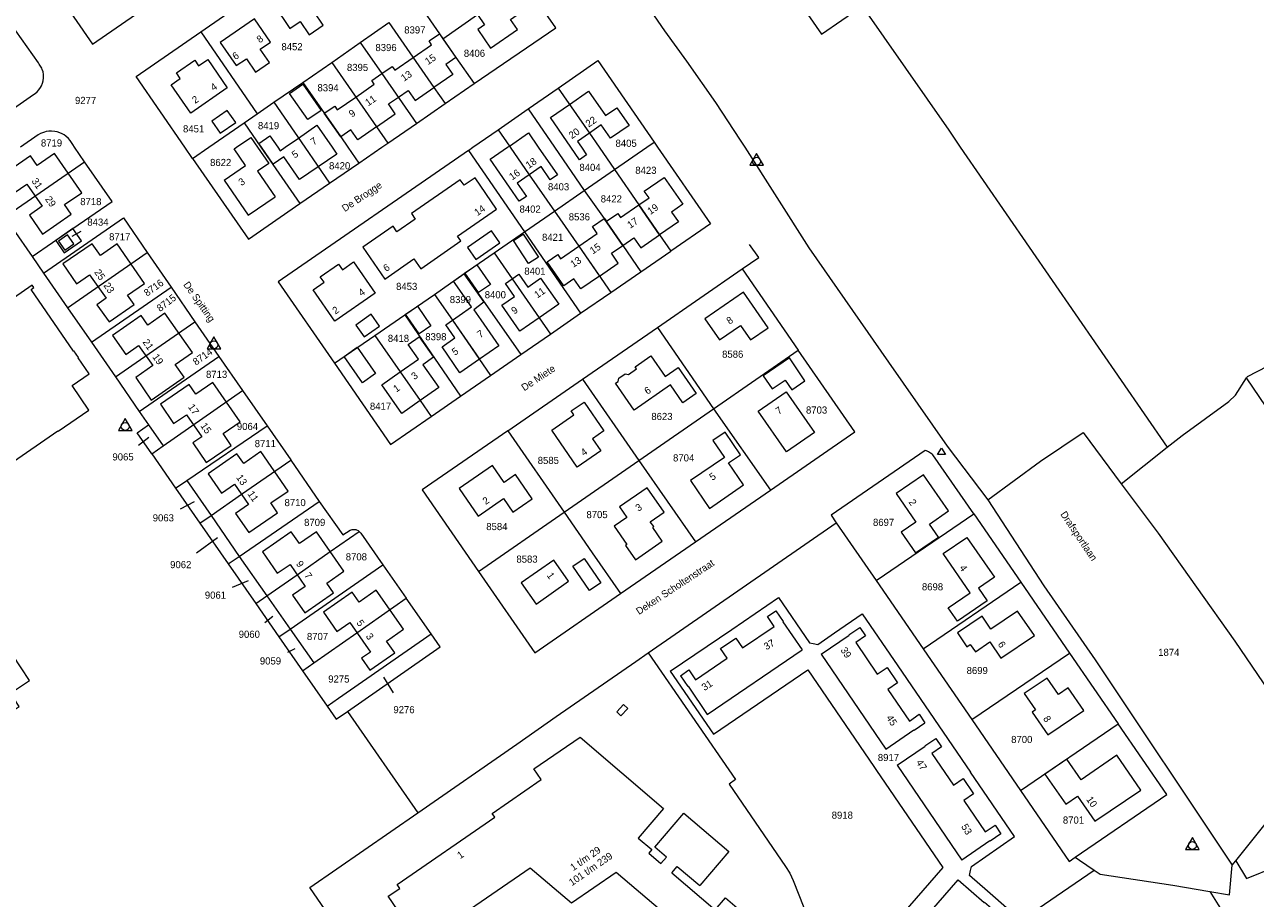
# Model space of a CAD drawing. Header units: metres. Extents: x 195864 to 198202, y 543264 to 544906.
# Tile 23 of 57: x 196658 to 196969, y 543810 to 544031. Entities that reach past the tile are written whole.
import ezdxf
from ezdxf.enums import TextEntityAlignment as Align

# ---------------------------------------------------------------- set-up
doc = ezdxf.new("R2010")
doc.units = ezdxf.units.M
doc.header["$MEASUREMENT"] = 0
for name, color, linetype, lineweight in [('Level 1', 7, 'Continuous', 0), ('Level 10', 7, 'Continuous', 0), ('Level 11', 7, 'Continuous', 0), ('Level 2', 7, 'Continuous', 0), ('Level 30', 7, 'Continuous', 0), ('Level 31', 7, 'Continuous', 0), ('Level 32', 7, 'Continuous', 0), ('Level 34', 7, 'Continuous', 0)]:
    doc.layers.add(name, color=color, linetype=linetype, lineweight=lineweight)
doc.styles.add('Style-CHAR_FAST_FONT', font='CHAR_FAST_FONT.shx')

# ---------------------------------------------------------------- blocks, each defined once
blk = doc.blocks.new('DC')
at = {"layer": 'Level 10', "color": 7, "linetype": 'Continuous', "lineweight": 0, "flags": 128}
blk.add_lwpolyline([(-1.84, -0.9), (1.63, -0.9), (-0.11, 2.1), (-1.84, -0.9)], dxfattribs=at)
at = {"layer": 'Level 10', "color": 7, "linetype": 'Continuous', "lineweight": 0}
blk.add_circle((-0.11, 0.11), 1, dxfattribs=at)
blk = doc.blocks.new('DR')
at = {"layer": 'Level 10', "color": 7, "linetype": 'Continuous', "lineweight": 0}
for p, q in [((-1, -0.82), (0, 0.82)), ((0, 0.82), (1, -0.82)), ((1, -0.82), (-1, -0.82))]:
    blk.add_line(p, q, dxfattribs=at)

msp = doc.modelspace()

# ---------------------------------------------------------------- linework, layer by layer
at = {"layer": 'Level 1', "color": 7, "linetype": 'Continuous', "lineweight": 0}
for p, q in [((196702.34, 544029.1), (196742.85, 544057.22)), ((196742.62, 544026.48), (196749.88, 544031.47)), ((196702.34, 544029.1), (196716.58, 544008.44)), ((196735.42, 544021.4), (196742.62, 544026.48)), ((196728.15, 544016.37), (196735.42, 544021.4)), ((196720.81, 544011.34), (196728.15, 544016.37)), ((196764.04, 544011.02), (196771.35, 544016.06)), ((196785.04, 544009.66), (196792.62, 544014.92)), ((196716.58, 544008.44), (196720.81, 544011.34)), ((196720.81, 544011.34), (196728.61, 544000)), ((196756.8, 544006.03), (196764.04, 544011.02)), ((196713.27, 544006.15), (196716.58, 544008.44)), ((196777.42, 544004.39), (196785.04, 544009.66)), ((196785.04, 544009.66), (196791.68, 544000)), ((196704.37, 544000), (196713.27, 544006.15)), ((196713.27, 544006.15), (196717.52, 544000)), ((196749.56, 544001.01), (196756.8, 544006.03)), ((196771.09, 544000), (196777.42, 544004.39)), ((196673, 543996.33), (196670.48, 544000)), ((196700.3, 543997.19), (196698.36, 544000)), ((196700.3, 543997.19), (196704.37, 544000)), ((196717.52, 544000), (196727.33, 543985.79)), ((196728.61, 544000), (196734.84, 543990.94)), ((196739.5, 544000), (196742.25, 543995.99)), ((196742.25, 543995.99), (196748.09, 544000)), ((196748.09, 544000), (196749.56, 544001.01)), ((196769.95, 543999.21), (196771.09, 544000)), ((196769.95, 543999.21), (196784.06, 543978.6)), ((196791.68, 544000), (196799.19, 543989.08)), ((196802.91, 544000), (196806.8, 543994.35)), ((196806.8, 543994.35), (196814.97, 544000)), ((196814.97, 544000), (196816.81, 544001.27)), ((196816.81, 544001.27), (196817.69, 544000)), ((196894.14, 544000), (196946.4, 543924.23)), ((196652.83, 543982.33), (196673, 543996.33)), ((196734.84, 543990.94), (196742.25, 543995.99)), ((196799.19, 543989.08), (196806.8, 543994.35)), ((196727.33, 543985.79), (196734.84, 543990.94)), ((196791.64, 543983.88), (196799.19, 543989.08)), ((196784.06, 543978.6), (196791.64, 543983.88)), ((196654.96, 543979.28), (196659.78, 543972.38)), ((196659.78, 543972.38), (196670.09, 543979.47)), ((196776.46, 543973.34), (196784.06, 543978.6)), ((196784.06, 543978.6), (196798.25, 543958.07)), ((196813.47, 543968.54), (196821.05, 543973.76)), ((196659.78, 543972.38), (196662.66, 543968.24)), ((196668.71, 543959.48), (196688.8, 543973.43)), ((196688.8, 543973.43), (196694.84, 543964.7)), ((196768.89, 543968.09), (196776.46, 543973.34)), ((196662.66, 543968.24), (196668.71, 543959.48)), ((196761.33, 543962.85), (196768.89, 543968.09)), ((196768.89, 543968.09), (196783.14, 543947.65)), ((196805.9, 543963.29), (196813.47, 543968.54)), ((196674.74, 543950.77), (196694.84, 543964.7)), ((196694.84, 543964.7), (196700.84, 543955.95)), ((196753.85, 543957.67), (196761.33, 543962.85)), ((196798.25, 543958.07), (196805.9, 543963.29)), ((196668.71, 543959.48), (196674.74, 543950.77)), ((196680.8, 543942.01), (196700.84, 543955.95)), ((196700.84, 543955.95), (196706.89, 543947.17)), ((196746.28, 543952.45), (196753.85, 543957.67)), ((196753.85, 543957.67), (196767.92, 543937.18)), ((196790.67, 543952.83), (196798.25, 543958.07)), ((196736.16, 543945.46), (196746.28, 543952.45)), ((196783.14, 543947.65), (196790.67, 543952.83)), ((196798.7, 543941.44), (196817.67, 543954.5)), ((196817.67, 543954.5), (196831.85, 543933.95)), ((196674.74, 543950.77), (196680.8, 543942.01)), ((196686.82, 543933.27), (196706.89, 543947.17)), ((196706.89, 543947.17), (196712.91, 543938.57)), ((196775.53, 543942.4), (196783.14, 543947.65)), ((196831.85, 543933.95), (196853.2, 543948.72)), ((196680.8, 543942.01), (196686.82, 543933.27)), ((196767.92, 543937.18), (196775.53, 543942.4)), ((196779.87, 543928.41), (196798.7, 543941.44)), ((196798.7, 543941.44), (196812.97, 543920.89)), ((196966.43, 543941.73), (196966.54, 543941.9)), ((196692.83, 543924.59), (196712.91, 543938.57)), ((196712.91, 543938.57), (196719.11, 543929.67)), ((196760.5, 543932.02), (196767.92, 543937.18)), ((196686.82, 543933.27), (196689.15, 543929.9)), ((196812.97, 543920.89), (196831.85, 543933.95)), ((196831.85, 543933.95), (196846.19, 543913.38)), ((196689.15, 543929.9), (196692.83, 543924.59)), ((196698.87, 543915.86), (196719.11, 543929.67)), ((196779.87, 543928.41), (196794.11, 543907.85)), ((196689.96, 543922.59), (196692.83, 543924.59)), ((196890.83, 543924.5), (196901.09, 543910.93)), ((196934.76, 543915.04), (196946.4, 543924.23)), ((196689.96, 543922.59), (196696, 543913.9)), ((196725.09, 543921.02), (196732.29, 543910.55)), ((196794.11, 543907.85), (196812.97, 543920.89)), ((196812.97, 543920.89), (196827.29, 543900.34)), ((196696, 543913.9), (196698.87, 543915.86)), ((196698.87, 543915.86), (196704.94, 543907.03)), ((196696, 543913.9), (196702.12, 543905.08)), ((196827.29, 543900.34), (196846.19, 543913.38)), ((196712.08, 543896.7), (196732.29, 543910.55)), ((196702.12, 543905.08), (196704.94, 543907.03)), ((196704.94, 543907.03), (196712.08, 543896.7)), ((196772.5, 543892.88), (196794.11, 543907.85)), ((196897.54, 543907.43), (196909.43, 543890.16)), ((196702.12, 543905.08), (196709.28, 543894.78)), ((196815.34, 543872.35), (196862.82, 543905.19)), ((196862.82, 543905.19), (196872.85, 543890.58)), ((196808.32, 543887.33), (196827.29, 543900.34)), ((196709.28, 543894.78), (196712.08, 543896.7)), ((196712.08, 543896.7), (196719.06, 543886.76)), ((196709.28, 543894.78), (196716.22, 543884.79)), ((196724.93, 543878.34), (196748.31, 543894.58)), ((196748.31, 543894.58), (196754.23, 543886.12)), ((196872.85, 543890.58), (196884.8, 543873.32)), ((196884.8, 543873.32), (196909.43, 543890.16)), ((196909.43, 543890.16), (196921.72, 543872.25)), ((196716.22, 543884.79), (196719.06, 543886.76)), ((196719.06, 543886.76), (196724.93, 543878.34)), ((196716.22, 543884.79), (196722.07, 543876.35)), ((196760.5, 543877.11), (196754.23, 543886.12)), ((196722.07, 543876.35), (196724.93, 543878.34)), ((196724.93, 543878.34), (196730.89, 543869.81)), ((196722.07, 543876.35), (196728.01, 543867.8)), ((196737.1, 543860.85), (196760.5, 543877.11)), ((196812.17, 543870.16), (196815.34, 543872.35)), ((196897.08, 543855.46), (196921.72, 543872.25)), ((196921.72, 543872.25), (196934.01, 543854.44)), ((196728.01, 543867.8), (196730.89, 543869.81)), ((196878.35, 543869.02), (196896.71, 543842.17)), ((196728.01, 543867.8), (196734.23, 543858.85)), ((196734.23, 543858.85), (196737.1, 543860.85)), ((196739.38, 543857.56), (196757.14, 543831.94)), ((196897.08, 543855.46), (196909.36, 543837.57)), ((196909.36, 543837.57), (196934.01, 543854.44)), ((196872.29, 543843.67), (196873.01, 543842.65)), ((196962.81, 543818.73), (196963.68, 543819.82)), ((196896.63, 543796.08), (196927.9, 543817.5))]:
    msp.add_line(p, q, dxfattribs=at)
at = {"layer": 'Level 1', "color": 7, "linetype": 'Continuous', "lineweight": 0, "flags": 128}
for points in [[(196759.21, 544171.67), (196804.63, 544106.97), (196859.06, 544028.51), (196869.37, 544035.62), (196891.2, 544004.27), (196894.14, 544000)], [(196723.61, 544168.27), (196733.71, 544153.18), (196740.83, 544143.13), (196748.77, 544131.67), (196753.89, 544124.13), (196758.69, 544117.43), (196766.26, 544106.55), (196772.28, 544098.01), (196780.18, 544086.19), (196786.02, 544076.99), (196792.64, 544067.77), (196799.07, 544058.33), (196805.58, 544049.33), (196812.35, 544039.75), (196819.44, 544029.38), (196825.03, 544021.7), (196832.36, 544011.29), (196838.56, 544001.82), (196839.72, 544000)], [(196660.87, 544046.57), (196675.04, 544025.99), (196690.74, 544036.85)], [(196763.51, 544027.38), (196772.26, 544033.51), (196784.04, 544041.71)], [(196771.35, 544016.06), (196791.97, 544030.16), (196784.04, 544041.71)], [(196757.18, 544036.53), (196762.63, 544028.65), (196763.51, 544027.38)], [(196749.88, 544031.47), (196761.22, 544015.11), (196764.04, 544011.02)], [(196640.98, 544000), (196660.09, 544013.3), (196660.55, 544013.6), (196661.01, 544013.99), (196661.46, 544014.45), (196661.89, 544015.07), (196662.15, 544015.54), (196662.4, 544016.15), (196662.55, 544016.78), (196662.66, 544017.48), (196662.64, 544018.35), (196662.53, 544019.02), (196662.32, 544019.65), (196662.2, 544019.97), (196661.92, 544020.48), (196661.75, 544020.75), (196661.57, 544021.01), (196661.34, 544021.27), (196655.68, 544029.43)], [(196698.36, 544000), (196686.03, 544017.82), (196702.34, 544029.1)], [(196742.62, 544026.48), (196748.09, 544018.62), (196756.8, 544006.03)], [(196763.51, 544027.38), (196766.77, 544022.68), (196771.35, 544016.06)], [(196735.42, 544021.4), (196746.74, 544005.12), (196749.56, 544001.01)], [(196792.62, 544014.92), (196802.6, 544021.88), (196816.81, 544001.27)], [(196728.15, 544016.37), (196737.71, 544002.6), (196739.5, 544000)], [(196792.62, 544014.92), (196800.47, 544003.55), (196802.91, 544000)], [(196670.48, 544000), (196670.03, 544000.66), (196669.7, 544001.23), (196669.41, 544001.68), (196668.93, 544002.22), (196668.3, 544002.77), (196667.83, 544003.09), (196667.32, 544003.4), (196666.74, 544003.65), (196666.11, 544003.85), (196665.51, 544003.97), (196664.7, 544004.06), (196663.98, 544004.02), (196663.33, 544003.94), (196662.89, 544003.82), (196662.39, 544003.66), (196661.87, 544003.45), (196661.26, 544003.1), (196656.8, 544000)], [(196777.42, 544004.39), (196780.27, 544000.3), (196780.48, 544000)], [(196769.95, 543999.21), (196721.91, 543965.99), (196736.16, 543945.46)], [(196780.48, 544000), (196785.26, 543993.04), (196791.64, 543983.88)], [(196817.69, 544000), (196831.05, 543980.68), (196821.05, 543973.76)], [(196839.72, 544000), (196855.92, 543974.62), (196875.99, 543945.76), (196890.83, 543924.5)], [(196670.09, 543979.47), (196679.97, 543986.26), (196673, 543996.33)], [(196700.3, 543997.19), (196714.39, 543976.82), (196727.33, 543985.79)], [(196806.8, 543994.35), (196813, 543985.45), (196818.2, 543977.87), (196821.05, 543973.76)], [(196799.19, 543989.08), (196804.22, 543982.01), (196808.89, 543975.19), (196813.47, 543968.54)], [(196791.64, 543983.88), (196797.84, 543975.04), (196805.9, 543963.29)], [(196662.66, 543968.24), (196682.81, 543982.16), (196688.8, 543973.43)], [(196670.09, 543979.47), (196665.76, 543976.42), (196667.88, 543973.35), (196672.22, 543976.33), (196670.09, 543979.47)], [(196776.46, 543973.34), (196787.81, 543956.95), (196790.67, 543952.83)], [(196817.67, 543954.5), (196839.06, 543969.26), (196853.2, 543948.72)], [(196761.33, 543962.85), (196765.91, 543956.32), (196775.53, 543942.4)], [(196746.28, 543952.45), (196752.71, 543943.27), (196757.75, 543936.03), (196760.5, 543932.02)], [(196846.19, 543913.38), (196867.52, 543928.11), (196853.2, 543948.72)], [(196966.54, 543941.9), (196966.65, 543942.07), (196971.68, 543944.69), (196975.01, 543946.51)], [(196736.16, 543945.46), (196750.29, 543924.95), (196760.5, 543932.02)], [(196946.4, 543924.23), (196950.13, 543927.17), (196961.94, 543935.83), (196963.65, 543937.41), (196966.43, 543941.73)], [(197000, 543892.11), (196996.82, 543896.81), (196987.67, 543910.34), (196966.43, 543941.73)], [(196689.96, 543922.59), (196686.3, 543927.86), (196689.15, 543929.9)], [(196719.11, 543929.67), (196725.08, 543921.04), (196725.09, 543921.02)], [(196779.87, 543928.41), (196758.25, 543913.49), (196772.5, 543892.88)], [(196901.09, 543910.93), (196914.41, 543920.7), (196925.12, 543928.01), (196934.76, 543915.04)], [(196704.94, 543907.03), (196712.63, 543912.36), (196725.09, 543921.02)], [(196897.54, 543907.43), (196887.19, 543922.34), (196887.02, 543922.49), (196886.63, 543922.78), (196886.14, 543923.09), (196885.6, 543923.35), (196885.29, 543923.46), (196861.53, 543907.07), (196862.82, 543905.19)], [(196934.76, 543915.04), (196944.06, 543902.53), (196963.48, 543875.28), (196986.37, 543841.65)], [(196732.29, 543910.55), (196738.19, 543902.09), (196740.04, 543903.27), (196740.29, 543903.38), (196740.56, 543903.46), (196740.76, 543903.49), (196741.1, 543903.51), (196741.52, 543903.45), (196741.7, 543903.4), (196742.1, 543903.21), (196742.36, 543903.01)], [(196901.09, 543910.93), (196915.21, 543889.25), (196928.18, 543870.56), (196962.81, 543818.73)], [(196794.11, 543907.85), (196801.22, 543897.58), (196808.32, 543887.33)], [(196872.85, 543890.58), (196873.16, 543890.79), (196897.54, 543907.43)], [(196719.06, 543886.76), (196726.71, 543892.06), (196735.02, 543897.92), (196742.36, 543903.01)], [(196742.36, 543903.01), (196742.46, 543902.92), (196742.68, 543902.65), (196742.77, 543902.51), (196748.31, 543894.58)], [(196772.5, 543892.88), (196786.72, 543872.35), (196808.32, 543887.33)], [(196730.89, 543869.81), (196741.79, 543877.4), (196754.23, 543886.12)], [(196820.9, 543867.7), (196836.42, 543878.26), (196848.25, 543886.29), (196856.06, 543874.87), (196856.98, 543874.7), (196858.12, 543874.47), (196862.33, 543877.36), (196869.32, 543882.15), (196878.35, 543869.02)], [(196739.38, 543857.56), (196762.78, 543873.83), (196760.5, 543877.11)], [(196815.34, 543872.35), (196837.39, 543840.35), (196835.75, 543839.18), (196850.01, 543818.39), (196851.05, 543816.67), (196851.91, 543814.85), (196859.99, 543794.43), (196860.78, 543792.6), (196861.66, 543790.82), (196863.42, 543787.83), (196868.76, 543780.05)], [(196884.8, 543873.32), (196884.96, 543873.09), (196897.08, 543855.46)], [(196757.14, 543831.94), (196782.15, 543849.28), (196792.11, 543856.25), (196812.17, 543870.16)], [(196820.9, 543867.7), (196831.82, 543851.84), (196855.6, 543868.04), (196872.29, 543843.67)], [(196734.23, 543858.85), (196736.51, 543855.57), (196739.38, 543857.56)], [(196923.15, 543820.73), (196946.3, 543836.57), (196934.01, 543854.44)], [(196873.01, 543842.65), (196889.72, 543818.17), (196874.57, 543800.72)], [(196896.63, 543796.08), (196906.47, 543807.4), (196901.01, 543812.16), (196896.49, 543816.08), (196896.75, 543817.38), (196896.93, 543818.4), (196907.86, 543825.92), (196896.71, 543842.17)], [(196963.68, 543819.82), (196971.09, 543829.07), (196986.37, 543841.65)], [(196909.36, 543837.57), (196921.59, 543819.67), (196923.15, 543820.73)], [(196963.68, 543819.82), (196966.4, 543815.34), (196973.87, 543818.37), (196975.45, 543823.31), (196990.31, 543835.86)], [(196869.76, 543777.6), (196810.27, 543736.69), (196791.32, 543723.69), (196729.92, 543813.05), (196757.14, 543831.94)], [(196923.15, 543820.73), (196924.23, 543819.99), (196927.9, 543817.5)], [(196957.12, 543812.07), (196962.12, 543811.21), (196962.81, 543818.73)], [(196927.9, 543817.5), (196929.44, 543816.45), (196947.76, 543813.67), (196957.12, 543812.07)], [(196957.12, 543812.07), (196959.25, 543808.67), (196964.34, 543800.55)]]:
    msp.add_lwpolyline(points, dxfattribs=at)
at = {"layer": 'Level 11', "color": 7, "linetype": 'Continuous', "lineweight": 13}
for p, q in [((196711.34, 544000), (196714.98, 544002.48)), ((196714.98, 544002.48), (196716.68, 544000)), ((196723.66, 544000), (196727.02, 544002.31)), ((196710.77, 543999.61), (196711.34, 544000)), ((196779.84, 544000), (196780.27, 544000.3)), ((196780.27, 544000.3), (196780.48, 544000)), ((196780.48, 544000), (196785.26, 543993.04)), ((196798.48, 544000), (196799.79, 543998.1)), ((196780.99, 543966.8), (196787.81, 543956.95)), ((196773.81, 543960.9), (196771.32, 543958.98)), ((196771.32, 543958.98), (196773.08, 543956.43)), ((196765.91, 543956.32), (196767.59, 543957.49)), ((196812.04, 543944.57), (196816.03, 543947.33)), ((196752.71, 543943.27), (196757.75, 543936.03)), ((196830.24, 543856.78), (196854.18, 543873.06)), ((196858.97, 543871.96), (196875.31, 543848.05)), ((196823.46, 543866.55), (196825.32, 543863.82)), ((196882.48, 543852.81), (196885.21, 543854.67)), ((196878.17, 543843.93), (196894.51, 543820.02)), ((196815.47, 543821.73), (196818.54, 543819.12)), ((196879.3, 543798.58), (196893.59, 543815.03))]:
    msp.add_line(p, q, dxfattribs=at)
at = {"layer": 'Level 11', "color": 7, "linetype": 'Continuous', "lineweight": 13, "flags": 128}
for points in [[(196733.51, 544035.97), (196729.47, 544041.82), (196720.85, 544035.83), (196724.88, 544029.99), (196727.43, 544031.75), (196729.76, 544028.37), (196733.29, 544030.82), (196730.96, 544034.2), (196733.51, 544035.97)], [(196772.26, 544033.51), (196774.03, 544030.93), (196772.3, 544029.74), (196775.52, 544025.05), (196782.31, 544029.73), (196780.55, 544032.27), (196783.07, 544034.01), (196779.8, 544038.75)], [(196719.93, 544026.56), (196715.91, 544032.42), (196707.25, 544026.45), (196711.31, 544020.61), (196713.86, 544022.36), (196716.18, 544018.97), (196719.7, 544021.41), (196717.38, 544024.8), (196719.93, 544026.56)], [(196755.98, 544022.67), (196760.65, 544025.89), (196760, 544026.84), (196762.63, 544028.65), (196766.77, 544022.68), (196764.22, 544020.91), (196765.96, 544018.4), (196761.22, 544015.11)], [(196709.04, 544015), (196699.83, 544008.62), (196694.89, 544015.79), (196697.17, 544017.34), (196696.19, 544018.78), (196700.85, 544021.99), (196701.82, 544020.58), (196704.1, 544022.16), (196709.04, 544015)], [(196741.49, 544012.68), (196746.16, 544015.9), (196745.51, 544016.84), (196748.09, 544018.62), (196750.66, 544020.4), (196751.32, 544019.45), (196755.98, 544022.67)], [(196732.72, 544009.27), (196729.41, 544006.97), (196724.77, 544013.58), (196728.1, 544015.89), (196732.72, 544009.27)], [(196752.24, 544012.63), (196754.74, 544014.35), (196756.49, 544011.83), (196761.22, 544015.11)], [(196795.46, 544010.81), (196800.27, 544014.14), (196804.51, 544007.98), (196807.41, 544009.98), (196810.49, 544005.47), (196805.8, 544002.25), (196803.47, 544005.62), (196800.47, 544003.55)], [(196746.74, 544005.12), (196742, 544001.85), (196740.26, 544004.36), (196737.71, 544002.6), (196733.55, 544008.58), (196736.18, 544010.4), (196736.83, 544009.46), (196741.49, 544012.68)], [(196746.74, 544005.12), (196751.48, 544008.39), (196749.74, 544010.92), (196752.24, 544012.63)], [(196711.17, 544006.26), (196709.06, 544009.28), (196705.17, 544006.56), (196707.26, 544003.57), (196711.17, 544006.26)], [(196795.81, 544000), (196790.65, 544007.48), (196795.46, 544010.81)], [(196727.02, 544002.31), (196731.7, 544005.54), (196735.52, 544000)], [(196717.66, 544000), (196717.02, 544000.92), (196719.82, 544002.85), (196721.78, 544000)], [(196780.27, 544000.3), (196785.08, 544003.63), (196787.58, 544000)], [(196800.47, 544003.55), (196797.46, 544001.47), (196798.48, 544000)], [(196708.24, 543991.7), (196713.65, 543995.4), (196710.77, 543999.61)], [(196716.68, 544000), (196719.51, 543995.87), (196716.7, 543993.94), (196721.14, 543987.47)], [(196732.01, 543995.04), (196727.31, 543991.82), (196723.32, 543997.6), (196720.62, 543995.73), (196717.66, 544000)], [(196721.78, 544000), (196722.38, 543999.12), (196723.66, 544000)], [(196735.52, 544000), (196736.71, 543998.27), (196732.01, 543995.04)], [(196785.26, 543993.04), (196782.26, 543990.96), (196784.59, 543987.59), (196782.77, 543986.34), (196775.46, 543996.97), (196779.84, 544000)], [(196787.58, 544000), (196792.4, 543993), (196790.6, 543991.75), (196788.27, 543995.12), (196785.26, 543993.04)], [(196799.79, 543998.1), (196797.98, 543996.85), (196795.81, 544000)], [(196672.3, 543988.5), (196665.39, 543998.44), (196661.05, 543995.42), (196659.36, 543997.84), (196652.17, 543992.84), (196655.22, 543988.46), (196658.45, 543990.71), (196662.33, 543985.12), (196659.1, 543982.87), (196662.43, 543978.08), (196669.66, 543983.08), (196667.98, 543985.51), (196672.3, 543988.5)], [(196813, 543985.45), (196815.54, 543987.19), (196814.35, 543988.93), (196819.39, 543992.38), (196824.05, 543985.61), (196821.2, 543983.63), (196822.94, 543981.12), (196818.2, 543977.87), (196813, 543985.45)], [(196708.24, 543991.7), (196714.32, 543982.83), (196721.14, 543987.47)], [(196777.03, 543984.39), (196771.61, 543992.28), (196768.85, 543990.39), (196767.89, 543991.78), (196755.55, 543983.25), (196756.52, 543981.85), (196751.86, 543978.63), (196750.9, 543980.03), (196743.26, 543974.75), (196748.82, 543966.7), (196756.18, 543971.79), (196757.88, 543969.33), (196768.04, 543976.35), (196767.19, 543977.58), (196777.03, 543984.39)], [(196797.84, 543975.04), (196802.48, 543978.22), (196801.28, 543979.97), (196804.22, 543982.01), (196804.26, 543982.04), (196804.76, 543981.32), (196807.65, 543983.3), (196808.36, 543982.27), (196813, 543985.45)], [(196803.04, 543967.45), (196807.77, 543970.71), (196806.04, 543973.23), (196808.89, 543975.19), (196804.22, 543982.01)], [(196670.29, 543975.61), (196668.72, 543977.87), (196666.45, 543976.29), (196668.01, 543974.04), (196670.29, 543975.61)], [(196777.86, 543975.88), (196775.78, 543978.87), (196769.72, 543974.65), (196771.8, 543971.66), (196777.86, 543975.88)], [(196787.61, 543972.25), (196785.13, 543970.61), (196781.3, 543976.41), (196783.8, 543978.06), (196787.61, 543972.25)], [(196808.89, 543975.19), (196811.74, 543977.15), (196813.48, 543974.62), (196818.2, 543977.87)], [(196688.12, 543965.63), (196681.23, 543975.57), (196677.01, 543972.67), (196674.97, 543975.63), (196667.55, 543970.52), (196671, 543965.49), (196674.3, 543967.79), (196678.43, 543961.85), (196676.12, 543960.24), (196679.25, 543955.9), (196685.54, 543960.3), (196683.89, 543962.67), (196688.12, 543965.63)], [(196797.84, 543975.04), (196803.04, 543967.45), (196798.32, 543964.21), (196796.59, 543966.73), (196794.04, 543964.98), (196789.85, 543971.09), (196792.48, 543972.89), (196793.19, 543971.85), (196797.84, 543975.04)], [(196746.39, 543963.14), (196736.21, 543956.12), (196730.76, 543964.03), (196733.5, 543965.92), (196732.54, 543967.31), (196737.12, 543970.49), (196738.13, 543969.07), (196740.93, 543971.05), (196746.39, 543963.14)], [(196767.59, 543957.49), (196770.75, 543959.7), (196766.19, 543966.22), (196768.8, 543968.05), (196773.81, 543960.9)], [(196775.5, 543965.38), (196772.49, 543963.29), (196769.07, 543968.25), (196772.05, 543970.32), (196775.5, 543965.38)], [(196780.99, 543966.8), (196782.68, 543967.97), (196784.96, 543964.69), (196788.17, 543966.91), (196792.73, 543960.36), (196787.81, 543956.95)], [(196674.17, 543942.79), (196671.41, 543946.8), (196671.5, 543946.87), (196670.32, 543948.58), (196670.23, 543948.52), (196659.51, 543964.09), (196660.21, 543964.58), (196659.8, 543965.18), (196647.24, 543956.53), (196646.25, 543957.97), (196638.83, 543952.87), (196639.82, 543951.43), (196632.63, 543946.48)], [(196787.81, 543956.95), (196782.9, 543953.54), (196778.35, 543960.1), (196781.58, 543962.33), (196779.29, 543965.63), (196780.99, 543966.8)], [(196845.6, 543954.38), (196839.37, 543963.41), (196829.64, 543956.7), (196833.35, 543951.33), (196838.66, 543954.99), (196841.18, 543951.34), (196845.6, 543954.38)], [(196700.23, 543948.15), (196693.32, 543958.11), (196689, 543955.11), (196687.32, 543957.53), (196680.07, 543952.49), (196683.4, 543947.67), (196686.64, 543949.94), (196690.21, 543944.85), (196685.95, 543941.86), (196689.82, 543936.16), (196698.15, 543941.91), (196695.9, 543945.16), (196700.23, 543948.15)], [(196760.48, 543954.91), (196757.49, 543952.84), (196754.05, 543957.81), (196757.04, 543959.88), (196760.48, 543954.91)], [(196747.5, 543954.83), (196745.41, 543957.82), (196741.52, 543955.11), (196743.61, 543952.11), (196747.5, 543954.83)], [(196765.91, 543956.32), (196772.71, 543946.47), (196767.8, 543943.06), (196763.29, 543949.64), (196766.5, 543951.87), (196764.22, 543955.14), (196765.91, 543956.32)], [(196773.08, 543956.43), (196777.62, 543949.88), (196772.71, 543946.47)], [(196752.71, 543943.27), (196757.31, 543946.47), (196754.73, 543950.18), (196757.53, 543952.12), (196761.14, 543946.95), (196758.41, 543945.05), (196762.43, 543939.29), (196757.75, 543936.03)], [(196746.5, 543942.87), (196743.18, 543940.55), (196738.56, 543947.17), (196741.86, 543949.5), (196746.5, 543942.87)], [(196816.03, 543947.33), (196819.6, 543942.11), (196822.91, 543944.37), (196827.47, 543937.79), (196824.1, 543935.46), (196820.96, 543939.98), (196811.81, 543933.64), (196807.1, 543940.43), (196807.71, 543940.85), (196807.88, 543941.69), (196809.49, 543942.81), (196810.34, 543942.63), (196812.39, 543944.06), (196812.04, 543944.57)], [(196854.92, 543941.01), (196850.97, 543946.8), (196844.37, 543942.3), (196846.64, 543938.97), (196849.94, 543941.22), (196851.63, 543938.74), (196854.92, 543941.01)], [(196644.95, 543899.96), (196649.1, 543902.82), (196642.68, 543912.13), (196666.3, 543928.4), (196666.36, 543928.31), (196674.1, 543933.64), (196669.85, 543939.82), (196674.17, 543942.79)], [(196757.75, 543936.03), (196753.09, 543932.78), (196748.03, 543940.03), (196752.71, 543943.27)], [(196712.33, 543930.68), (196705.43, 543940.63), (196701.12, 543937.65), (196699.41, 543940.11), (196692.16, 543935.09), (196695.51, 543930.24), (196698.76, 543932.47), (196702.61, 543926.87), (196700.35, 543925.32), (196703.75, 543920.38), (196710.04, 543924.72), (196707.99, 543927.68), (196712.33, 543930.68)], [(196857.29, 543927.97), (196850.22, 543923.09), (196843.11, 543933.39), (196850.18, 543938.27), (196857.29, 543927.97)], [(196804.12, 543928.41), (196801.24, 543926.41), (196803.35, 543923.37), (196797.41, 543919.23), (196790.97, 543928.52), (196796.59, 543932.41), (196795.89, 543933.41), (196799.12, 543935.64), (196804.12, 543928.41)], [(196839.4, 543914.79), (196835.61, 543920.31), (196838.6, 543922.36), (196834.73, 543928.03), (196831.67, 543925.95), (196834.58, 543921.68), (196826.02, 543915.84), (196830.81, 543908.82), (196839.4, 543914.79)], [(196724.41, 543913.19), (196717.51, 543923.13), (196713.2, 543920.13), (196711.49, 543922.59), (196704.23, 543917.57), (196707.58, 543912.69), (196710.84, 543914.95), (196714.42, 543909.78), (196711.16, 543907.52), (196714.53, 543902.69), (196721.77, 543907.71), (196720.06, 543910.17), (196724.41, 543913.19)], [(196786.04, 543911.18), (196781.8, 543917.33), (196778.98, 543915.38), (196776.04, 543919.65), (196767.59, 543913.84), (196772.43, 543906.85), (196778.82, 543911.27), (196781.19, 543907.83), (196786.04, 543911.18)], [(196891.14, 543908.16), (196884.87, 543917.32), (196877.97, 543912.58), (196882.94, 543905.32), (196879.23, 543902.78), (196882.82, 543897.57), (196888.6, 543901.55), (196886.32, 543904.85), (196891.14, 543908.16)], [(196818.87, 543900.5), (196816.46, 543904.01), (196816.73, 543904.2), (196815.86, 543905.45), (196819.36, 543907.87), (196815.08, 543914.03), (196808.08, 543909.17), (196809.93, 543906.5), (196806.73, 543904.28), (196809.92, 543899.69), (196809.58, 543899.45), (196812.11, 543895.8), (196818.87, 543900.5)], [(196738.47, 543892.94), (196731.56, 543902.91), (196727.25, 543899.91), (196725.19, 543902.87), (196717.92, 543897.82), (196721.65, 543892.44), (196724.89, 543894.68), (196728.75, 543889.11), (196725.52, 543886.87), (196728.59, 543882.44), (196735.86, 543887.47), (196734.15, 543889.95), (196738.47, 543892.94)], [(196902.73, 543891.42), (196898.72, 543888.67), (196900.92, 543885.46), (196893.39, 543880.3), (196891.09, 543883.66), (196896.65, 543887.52), (196889.79, 543897.41), (196895.8, 543901.44), (196902.73, 543891.42)], [(196803.35, 543890.03), (196800.51, 543888.05), (196796.3, 543894.21), (196799.15, 543896.15), (196803.35, 543890.03)], [(196795.24, 543890.4), (196791.48, 543895.77), (196783.25, 543890.01), (196787, 543884.63), (196795.24, 543890.4)], [(196753.57, 543878.27), (196746.63, 543888.19), (196742.31, 543885.16), (196740.59, 543887.62), (196733.38, 543882.57), (196736.74, 543877.74), (196739.98, 543879.99), (196745.18, 543872.53), (196742.93, 543870.96), (196745.04, 543867.93), (196751.33, 543872.31), (196749.26, 543875.27), (196753.57, 543878.27)], [(196636.21, 543845.34), (196656.49, 543858.8), (196654.28, 543862.14), (196659.14, 543865.37), (196648.52, 543881.37), (196651.58, 543883.4)], [(196823.46, 543866.55), (196825.61, 543868.01), (196827.29, 543865.53), (196835.29, 543870.97), (196833.6, 543873.45), (196837.45, 543876.06), (196839.13, 543873.58), (196847.12, 543879.01), (196845.43, 543881.49), (196847.59, 543882.95), (196849.44, 543880.23), (196849.35, 543880.16), (196854.18, 543873.06)], [(196912.83, 543876.68), (196908.58, 543882.89), (196901.86, 543878.32), (196899.62, 543881.61), (196893.43, 543877.4), (196895.82, 543873.89), (196896.65, 543874.46), (196897.93, 543872.58), (196901.6, 543875.08), (196904.39, 543870.97), (196912.83, 543876.68)], [(196858.97, 543871.96), (196866.07, 543876.81), (196866.01, 543876.91), (196868.73, 543878.77), (196870.2, 543876.61), (196867.73, 543874.92), (196873.18, 543866.95), (196875.65, 543868.64), (196878.28, 543864.8), (196875.81, 543863.1), (196881.27, 543855.12), (196883.74, 543856.82), (196885.21, 543854.67)], [(196925.36, 543857.77), (196921.38, 543863.53), (196918.89, 543861.84), (196916.08, 543865.98), (196910.29, 543862.04), (196913.12, 543857.93), (196912.3, 543857.36), (196916.27, 543851.59), (196925.36, 543857.77)], [(196825.32, 543863.82), (196825.41, 543863.88), (196830.24, 543856.78)], [(196810.16, 543858.25), (196809.11, 543859.25), (196807.38, 543857.44), (196808.42, 543856.44), (196810.16, 543858.25)], [(196875.31, 543848.05), (196882.42, 543852.9), (196882.48, 543852.81)], [(196837.82, 543807.97), (196832.35, 543801.55), (196830.93, 543802.75), (196827.92, 543799.29), (196807.22, 543816.91), (196795.96, 543809.12), (196785.52, 543817.97), (196757.81, 543798.9), (196749.68, 543810.87), (196752.58, 543812.87), (196751.93, 543813.81), (196776.64, 543830.82), (196775.96, 543831.8), (196788.34, 543840.32), (196786.47, 543843.03), (196798.15, 543851.07), (196819.22, 543833), (196812.83, 543825.58), (196816.26, 543822.66), (196815.47, 543821.73)], [(196878.17, 543843.93), (196885.27, 543848.78), (196885.21, 543848.87), (196887.93, 543850.73), (196889.4, 543848.59), (196886.92, 543846.9), (196892.38, 543838.91), (196894.86, 543840.6), (196897.48, 543836.77), (196895, 543835.07), (196900.44, 543827.12), (196902.91, 543828.81), (196904.4, 543826.64), (196901.67, 543824.78), (196901.61, 543824.87), (196894.51, 543820.02)], [(196939.74, 543837.68), (196933.66, 543846.49), (196924.62, 543840.29), (196921.05, 543845.51), (196915.52, 543841.72), (196920.76, 543834.12), (196923.76, 543836.18), (196928.13, 543829.8), (196939.74, 543837.68)], [(196816.97, 543823.26), (196824.3, 543831.89), (196835.68, 543822.21), (196828.33, 543813.57)], [(196818.54, 543819.12), (196819.92, 543820.73), (196816.97, 543823.26)], [(196821.27, 543816.8), (196822.64, 543818.41), (196828.33, 543813.57)], [(196821.27, 543816.8), (196832.27, 543807.43), (196834.87, 543810.49), (196837.82, 543807.97)], [(196893.59, 543815.03), (196900.16, 543809.33), (196900.23, 543809.41), (196902.61, 543807.34), (196900.9, 543805.37), (196898.64, 543807.34), (196895.65, 543803.89), (196897.91, 543801.92), (196896.23, 543799.99), (196893.97, 543801.96), (196887.61, 543794.64), (196889.88, 543792.67), (196888.17, 543790.7)]]:
    msp.add_lwpolyline(points, dxfattribs=at)
at = {"layer": 'Level 30', "color": 7, "linetype": 'Continuous', "lineweight": 0, "flags": 128}
msp.add_lwpolyline([(196839.05, 543969.26), (196843.23, 543972.14), (196840.92, 543975.46)], dxfattribs=at)
at = {"layer": 'Level 31', "color": 7, "linetype": 'Continuous', "lineweight": 0}
for p, q in [((196672.1, 543978.7), (196669.8, 543977.46)), ((196686.66, 543924.81), (196689.26, 543926.76)), ((196697.27, 543908.72), (196700.8, 543910.55)), ((196701.25, 543897.57), (196706.57, 543901.47)), ((196710.34, 543888.89), (196714.39, 543890.62)), ((196718.54, 543880.02), (196720.58, 543881.56)), ((196724.36, 543872.53), (196726.21, 543873.46)), ((196751.02, 543862.26), (196748.61, 543866.22))]:
    msp.add_line(p, q, dxfattribs=at)

# ---------------------------------------------------------------- block references
at = {"layer": 'Level 10', "color": 7, "linetype": 'Continuous', "lineweight": 0}
for name, p in [('DC', (196842.81, 543996.34)), ('DC', (196705.78, 543950.01)), ('DC', (196683.4, 543929.4)), ('DR', (196889.38, 543923.22)), ('DC', (196952.84, 543823.58))]:
    msp.add_blockref(name, p, dxfattribs=at)

# ---------------------------------------------------------------- texts
at = {"layer": 'Level 2', "color": 7, "linetype": 'Continuous', "lineweight": 13, "style": 'Style-CHAR_FAST_FONT'}
for s, rotation, p in [('8397', 0, (196756.41, 544029.62)), ('8452', 0, (196725.4, 544025.38)), ('8396', 0, (196749.13, 544025.17)), ('8406', 0, (196771.46, 544023.72)), ('8395', 0, (196741.94, 544020.15)), ('8394', 0, (196734.5, 544015.02)), ('9277', 0, (196673.28, 544011.82)), ('8451', 0, (196700.55, 544004.64)), ('8419', 0, (196719.47, 544005.45)), ('8719', 0, (196664.67, 544001.08)), ('8405', 0, (196809.76, 544001)), ('8622', 0, (196707.38, 543996.15)), ('8420', 0, (196737.42, 543995.32)), ('8404', 0, (196800.64, 543994.91)), ('8423', 0, (196814.75, 543994.18)), ('8403', 0, (196792.7, 543990.01)), ('8718', 0, (196674.6, 543986.28)), ('8422', 0, (196806.02, 543986.96)), ('8402', 0, (196785.52, 543984.38)), ('8536', 0, (196797.95, 543982.42)), ('8434', 0, (196676.39, 543981.08)), ('8717', 0, (196681.89, 543977.38)), ('8421', 0, (196791.2, 543977.26)), ('8401', 0, (196786.73, 543968.71)), ('8716', 35.4035, (196690.46, 543964.53)), ('8453', 0, (196754.35, 543964.86)), ('8715', 37.713, (196693.65, 543960.7)), ('8399', 0, (196767.91, 543961.54)), ('8400', 0, (196776.73, 543962.76)), ('8418', 0, (196752.27, 543951.74)), ('8398', 0, (196761.72, 543952.16)), ('8714', 35.1675, (196702.81, 543947.11)), ('8586', 0, (196836.67, 543947.74)), ('8713', 0, (196706.36, 543942.66)), ('8417', 0, (196747.74, 543934.6)), ('8703', 0, (196857.85, 543933.64)), ('9064', 0, (196714.15, 543929.5)), ('8623', 0, (196818.8, 543932.02)), ('8711', 0, (196718.65, 543925.17)), ('9065', 0, (196682.73, 543921.81)), ('8585', 0, (196790.11, 543920.92)), ('8704', 0, (196824.28, 543921.56)), ('8710', 0, (196726.18, 543910.28)), ('9063', 0, (196692.9, 543906.42)), ('8709', 0, (196731.12, 543905.27)), ('8705', 0, (196802.41, 543907.24)), ('8697', 0, (196874.77, 543905.29)), ('8584', 0, (196777.12, 543904.22)), ('8708', 0, (196741.64, 543896.57)), ('8583', 0, (196784.73, 543896)), ('9062', 0, (196697.3, 543894.61)), ('8698', 0, (196887.12, 543889.01)), ('9061', 0, (196706.06, 543886.91)), ('9060', 0, (196714.61, 543877.02)), ('8707', 0, (196731.83, 543876.46)), ('9059', 0, (196719.96, 543870.29)), ('1874', 0, (196946.78, 543872.46)), ('8699', 0, (196898.41, 543867.87)), ('9275', 0, (196737.22, 543865.73)), ('9276', 0, (196753.67, 543857.99)), ('8700', 0, (196909.66, 543850.46)), ('8917', 0, (196875.99, 543845.91)), ('8918', 0, (196864.34, 543831.35)), ('8701', 0, (196922.71, 543830.11))]:
    msp.add_text(s, height=1.8, rotation=rotation, dxfattribs=at).set_placement(p, align=Align.MIDDLE_CENTER)
at = {"layer": 'Level 32', "color": 7, "linetype": 'Continuous', "lineweight": 13, "style": 'Style-CHAR_FAST_FONT'}
for s, rotation, p in [('8', 34.6118, (196717.24, 544026.22)), ('6', 34.4052, (196711.1, 544021.98)), ('15', 34.5321, (196759.73, 544020.7)), ('13', 34.6118, (196753.67, 544016.52)), ('4', 34.6915, (196705.59, 544014.13)), ('2', 34.6915, (196700.94, 544010.91)), ('11', 34.5321, (196744.63, 544010.29)), ('9', 34.6118, (196740.52, 544007.45)), ('20', 34.6118, (196796.04, 544002.01)), ('22', 34.6118, (196800.29, 544004.94)), ('7', 34.6118, (196730.85, 544000.4)), ('5', 34.5321, (196726.09, 543997.12)), ('18', 34.6118, (196785.17, 543994.5)), ('16', 34.7387, (196780.98, 543991.59)), ('31', 305.1047, (196659.54, 543991.44)), ('3', 34.3256, (196712.63, 543990.16)), ('29', 304.8184, (196662.95, 543986.89)), ('14', 34.6915, (196772.19, 543982.56)), ('19', 34.4052, (196815.89, 543982.88)), ('17', 34.4052, (196810.8, 543979.4)), ('15', 34.4052, (196801.36, 543972.91)), ('6', 34.6915, (196749.19, 543968.47)), ('13', 34.4052, (196796.43, 543969.52)), ('25', 304.8184, (196675.38, 543968.42)), ('23', 304.8184, (196677.7, 543965.08)), ('4', 34.5321, (196742.93, 543962.27)), ('11', 34.6118, (196787.32, 543961.77)), ('2', 34.5321, (196736.36, 543957.74)), ('9', 34.6118, (196781.53, 543957.74)), ('8', 34.6118, (196835.86, 543955.18)), ('7', 34.6915, (196772.9, 543951.74)), ('21', 305.1047, (196687.58, 543950.77)), ('5', 34.7387, (196766.53, 543947.33)), ('19', 306.0905, (196690.04, 543947.02)), ('3', 34.8184, (196756.27, 543941.18)), ('1', 34.6915, (196751.73, 543938.03)), ('6', 34.7387, (196815.13, 543937.47)), ('17', 304.4849, (196699.05, 543934.41)), ('7', 34.6118, (196848.27, 543932.41)), ('15', 304.4849, (196702.19, 543929.66)), ('4', 34.8981, (196799.08, 543921.92)), ('5', 34.3256, (196831.52, 543915.75)), ('13', 304.6915, (196711.2, 543916.61)), ('11', 304.6915, (196714.08, 543912.45)), ('2', 34.6915, (196774.29, 543909.65)), ('3', 34.7387, (196812.88, 543907.94)), ('2', 304.4052, (196881, 543910.36)), ('9', 304.7387, (196726.32, 543894.81)), ('4', 304.7387, (196893.82, 543893.78)), ('7', 304.7387, (196728.37, 543891.86)), ('1', 305.0249, (196789.63, 543891.88)), ('5', 304.8981, (196741.57, 543879.9)), ('3', 304.8981, (196743.93, 543876.51)), ('37', 30.6689, (196845.17, 543872.96)), ('6', 304.1987, (196903.51, 543874.49)), ('39', 303.5788, (196863.81, 543873.02)), ('31', 33.1656, (196829.54, 543862.66)), ('45', 302.7524, (196875.36, 543855.94)), ('8', 304.5321, (196914.96, 543855.69)), ('47', 302.7524, (196882.88, 543844.67)), ('10', 304.4052, (196925.85, 543835.33)), ('53', 301.0522, (196894.29, 543828.48)), ('1', 34.5321, (196767.86, 543820.22)), ('101 t/m 239', 34.6915, (196796.08, 543813.4)), ('1 t/m 29', 34.6915, (196796.41, 543817.19))]:
    msp.add_text(s, height=1.8, rotation=rotation, dxfattribs=at).set_placement(p)
at = {"layer": 'Level 34', "color": 7, "linetype": 'Continuous', "lineweight": 13, "style": 'Style-CHAR_FAST_FONT'}
for s, rotation, p in [('De Brogge', 33.6583, (196738.72, 543983.61)), ('De Spitting', 305.1845, (196697.85, 543965.29)), ('De Miete', 33.5788, (196784.05, 543938.35)), ('Drafsportlaan', 303.9125, (196919.31, 543907.33)), ('Deken Scholtenstraat', 33.4516, (196813.01, 543881.86))]:
    msp.add_text(s, height=1.8, rotation=rotation, dxfattribs=at).set_placement(p)

doc.saveas('drawing.dxf')
